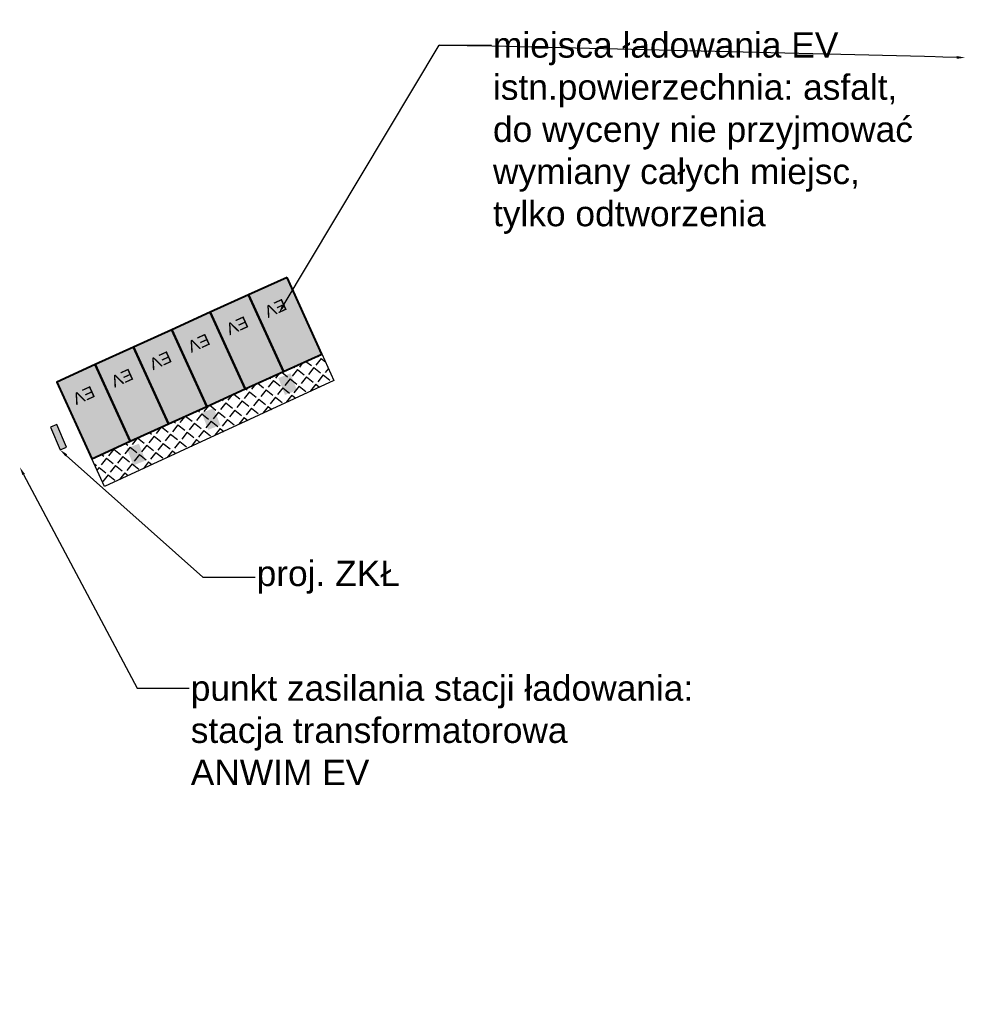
# Model space of a CAD drawing. Header units: millimetres. Extents: x 1588 to 3293, y 391 to 546.
# Tile 12 of 12: x 3176 to 3232, y 419 to 477. Entities that reach past the tile are written whole.
import ezdxf
from ezdxf import colors
from ezdxf.entities.mleader import LeaderData, LeaderLine
from ezdxf.math import Vec2, Vec3

# ---------------------------------------------------------------- set-up
doc = ezdxf.new("R2010")
doc.units = ezdxf.units.MM
doc.layers.add('!!!_EV_miejsca ładowania', color=3, linetype='Continuous')
doc.layers.add('Ładowarka', color=7, linetype='Continuous')
doc.layers.add('ANWIM_E_Urządzenia', color=1, linetype='Continuous', lineweight=35)
doc.styles.get("Standard").update_dxf_attribs({"font": 'arial.ttf'})

# ---------------------------------------------------------------- blocks, each defined once
blk = doc.blocks.new('ZKŁ_1')
h = blk.add_hatch(color=1)
h.dxf.hatch_style = 1
h.paths.add_polyline_path([(0, 0), (0, 0.379), (-1.322, 0.379), (-1.322, 0)])
at = {"color": 18, "lineweight": 30, "true_color": 0x000000}
blk.add_lwpolyline([(-1.322, 0), (0, 0), (0, 0.379), (-1.322, 0.379)], close=True, dxfattribs=at)
blk = doc.blocks.new('EV1')
at = {"lineweight": 40, "true_color": 0xafd9aa}
h = blk.add_hatch(color=9, dxfattribs=at)
h.dxf.hatch_style = 1
h.paths.add_polyline_path([(0, 0), (2.5, 0), (2.5, 5), (0, 5)])
at = {"color": 114, "lineweight": 40, "true_color": 0x139b48}
blk.add_lwpolyline([(0, 0), (2.5, 0), (2.5, 5), (0, 5)], close=True, dxfattribs=at)
blk = doc.blocks.new('EV25')
at = {"layer": 'Ładowarka'}
blk.add_blockref('EV1', (-1.25, 0), dxfattribs=at)
at = {"layer": 'Ładowarka', "color": 7, "lineweight": 140, "true_color": 0xffffff, "insert": (-0.522, 1.732), "char_height": 0.6991, "attachment_point": 1}
blk.add_mtext_dynamic_manual_height_columns('EV', width=0.58533, gutter_width=3.496, heights=[0], dxfattribs=at)

msp = doc.modelspace()

# ---------------------------------------------------------------- hatches: boundary and pattern name
at = {"lineweight": 30, "true_color": 0xcd6928}
h = msp.add_hatch(dxfattribs=at)
h.set_pattern_fill('ANGLE', color=32, scale=0.1, angle=-128.52627)
h.set_pattern_definition([(231.473727, (4728.5445, 3133.1845), (0.54645235, -0.43507709), [0.508, -0.1905]), (321.473727, (4728.5445, 3133.1845), (0.43507709, 0.54645235), [0.508, -0.1905])])
h.paths.add_polyline_path([(3194.239, 455.857), (3193.522, 457.435), (3186.694, 454.331), (3184.418, 453.297), (3182.142, 452.262), (3179.868, 451.229), (3180.615, 449.586)])
at = {"layer": 'Ładowarka', "lineweight": 30}
h = msp.add_hatch(color=5, dxfattribs=at)
h.dxf.hatch_style = 1
h.paths.add_polyline_path([(3191.656, 456.296), (3190.939, 456.017), (3191.329, 455.013), (3192.046, 455.291)])
h = msp.add_hatch(color=5, dxfattribs=at)
h.dxf.hatch_style = 1
h.paths.add_polyline_path([(3187.104, 454.227), (3186.387, 453.948), (3186.777, 452.944), (3187.495, 453.222)])
h = msp.add_hatch(color=5, dxfattribs=at)
h.dxf.hatch_style = 1
h.paths.add_polyline_path([(3182.666, 452.121), (3181.949, 451.842), (3182.339, 450.838), (3183.056, 451.117)])

# ---------------------------------------------------------------- linework, layer by layer
at = {"color": 32, "lineweight": 30, "true_color": 0xcd6928}
msp.add_lwpolyline([(3193.516, 457.449), (3194.233, 455.871), (3180.615, 449.586), (3179.868, 451.229)], dxfattribs=at)

# ---------------------------------------------------------------- block references
at = {"layer": '!!!_EV_miejsca ładowania', "color": 242, "lineweight": 40, "true_color": 0xcd2027, "rotation": 204.4435821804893}
for p in [(3190.315, 461.469), (3188.039, 460.435), (3185.763, 459.4), (3183.487, 458.366), (3181.211, 457.331), (3178.935, 456.297)]:
    msp.add_blockref('EV25', p, dxfattribs=at)
at = {"xscale": 1.1, "yscale": 1.1, "zscale": 1.1, "rotation": 292.8753036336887}
msp.add_blockref('ZKŁ_1', (3177.984, 451.759, 0.025), dxfattribs=at)

# ---------------------------------------------------------------- next in the draw order: leaders
at = {"linetype": 'Continuous', "lineweight": 0}
ml = msp.add_multileader_mtext('Standard', dxfattribs=at)
ml.set_content('{\\C256;\\c0;punkt zasilania stacji ładowania:\\Pstacja transformatorowa\\PANWIM EV}', color=256)
ml.set_leader_properties()
ml.build(insert=Vec2(0, 0))
ml.multileader.update_dxf_attribs({"has_text_frame": 1, "text_right_attachment_type": 6, "dogleg_length": 6.199, "arrow_head_size": 0.5, "scale": 0.5})
ctx = ml.context
ctx.base_point, ctx.scale, ctx.char_height, ctx.arrow_head_size, ctx.landing_gap_size, ctx.plane_origin, ctx.plane_x_axis, ctx.plane_y_axis = Vec3(3185.651, 437.621), 0.5, 1.5, 0.5, 0.09, Vec3(3119.328, 316.951), Vec3(1, 0.000049), Vec3(-0.000049, 1)
ctx.right_attachment = 6
notes = []
notes.append((ctx, [(0, (1, 1, 0), (3182.551, 437.62), (1, 0.000049), 3.099, [(2, [(3175.59, 450.734)], 0, [])])]))
ctx.mtext.insert, ctx.mtext.text_direction, ctx.mtext.rotation, ctx.mtext.defined_height, ctx.mtext.flow_direction = Vec3(3185.741, 438.371), Vec3(1, 0.000049), 0.000049, 5.255, 5
ctx.mtext.has_bg_fill, ctx.mtext.bg_color, ctx.mtext.bg_scale_factor, ctx.mtext.bg_transparency, ctx.mtext.use_window_bg_color = 1, -1023410167, 1.5, 0, 1
for ctx, leaders in notes:
    for number, flags, end, landing, length, lines in leaders:
        leader = LeaderData()
        leader.index, (leader.has_last_leader_line, leader.has_dogleg_vector, leader.attachment_direction) = number, flags
        leader.last_leader_point, leader.dogleg_vector, leader.dogleg_length = Vec3(end), Vec3(landing), length
        for number, points, colour, breaks in lines:
            line = LeaderLine()
            line.index, line.vertices, line.color, line.breaks = number, Vec3.list(points), colors.encode_raw_color(colour), breaks
            leader.lines.append(line)
        ctx.leaders.append(leader)

# ---------------------------------------------------------------- next in the draw order: leaders
at = {"layer": 'ANWIM_E_Urządzenia', "color": 0, "linetype": 'Continuous', "lineweight": 0}
ml = msp.add_multileader_mtext('Standard', dxfattribs=at)
ml.set_content('proj. ZKŁ ')
ml.set_leader_properties()
ml.build(insert=Vec2(0, 0))
ml.multileader.update_dxf_attribs({"has_text_frame": 1, "text_right_attachment_type": 6, "dogleg_length": 6.199, "arrow_head_size": 0.5, "scale": 0.5})
ctx = ml.context
ctx.base_point, ctx.scale, ctx.char_height, ctx.arrow_head_size, ctx.landing_gap_size, ctx.plane_origin = Vec3(3189.561, 444.209), 0.5, 1.5, 0.5, 0.09, Vec3(3184.535, 439.191)
ctx.right_attachment = 6
notes = []
notes.append((ctx, [(0, (1, 1, 0), (3186.461, 444.209), (1, 0), 3.099, [(0, [(3177.984, 451.759)], 0, [])])]))
ctx.mtext.insert, ctx.mtext.flow_direction = Vec3(3189.651, 445.179), 5
ctx.mtext.has_bg_fill, ctx.mtext.bg_color, ctx.mtext.bg_scale_factor, ctx.mtext.bg_transparency, ctx.mtext.use_window_bg_color = 1, -1023410167, 1.5, 0, 1
for ctx, leaders in notes:
    for number, flags, end, landing, length, lines in leaders:
        leader = LeaderData()
        leader.index, (leader.has_last_leader_line, leader.has_dogleg_vector, leader.attachment_direction) = number, flags
        leader.last_leader_point, leader.dogleg_vector, leader.dogleg_length = Vec3(end), Vec3(landing), length
        for number, points, colour, breaks in lines:
            line = LeaderLine()
            line.index, line.vertices, line.color, line.breaks = number, Vec3.list(points), colors.encode_raw_color(colour), breaks
            leader.lines.append(line)
        ctx.leaders.append(leader)

# ---------------------------------------------------------------- next in the draw order: leaders
at = {"linetype": 'Continuous', "lineweight": 0}
ml = msp.add_multileader_mtext('Standard', dxfattribs=at)
ml.set_content('{\\C256;\\c0;miejsca ładowania EV \\Pistn.powierzechnia: asfalt, \\Pdo wyceny nie przyjmować \\Pwymiany całych miejsc, \\Ptylko odtworzenia\\P }', color=256)
ml.set_leader_properties()
ml.build(insert=Vec2(0, 0))
ml.multileader.update_dxf_attribs({"has_text_frame": 1, "text_right_attachment_type": 6, "dogleg_length": 6.199, "arrow_head_size": 0.5, "scale": 0.5})
ctx = ml.context
ctx.base_point, ctx.scale, ctx.char_height, ctx.arrow_head_size, ctx.landing_gap_size, ctx.plane_origin, ctx.plane_x_axis, ctx.plane_y_axis = Vec3(3203.584, 475.77), 0.5, 1.5, 0.5, 0.09, Vec3(3177.56, 353.199), Vec3(1, 0.000049), Vec3(-0.000049, 1)
ctx.right_attachment = 6
notes = []
notes.append((ctx, [(0, (1, 1, 0), (3200.484, 475.769), (1, 0.000049), 3.099, [(0, [(3231.695, 475.021)], 0, []), (2, [(3190.973, 459.866)], 0, [])])]))
ctx.mtext.insert, ctx.mtext.text_direction, ctx.mtext.rotation, ctx.mtext.defined_height, ctx.mtext.flow_direction = Vec3(3203.674, 476.52), Vec3(1, 0.000049), 0.000049, 5.255, 5
ctx.mtext.has_bg_fill, ctx.mtext.bg_color, ctx.mtext.bg_scale_factor, ctx.mtext.bg_transparency, ctx.mtext.use_window_bg_color = 1, -1023410167, 1.5, 0, 1
for ctx, leaders in notes:
    for number, flags, end, landing, length, lines in leaders:
        leader = LeaderData()
        leader.index, (leader.has_last_leader_line, leader.has_dogleg_vector, leader.attachment_direction) = number, flags
        leader.last_leader_point, leader.dogleg_vector, leader.dogleg_length = Vec3(end), Vec3(landing), length
        for number, points, colour, breaks in lines:
            line = LeaderLine()
            line.index, line.vertices, line.color, line.breaks = number, Vec3.list(points), colors.encode_raw_color(colour), breaks
            leader.lines.append(line)
        ctx.leaders.append(leader)

doc.saveas('drawing.dxf')
